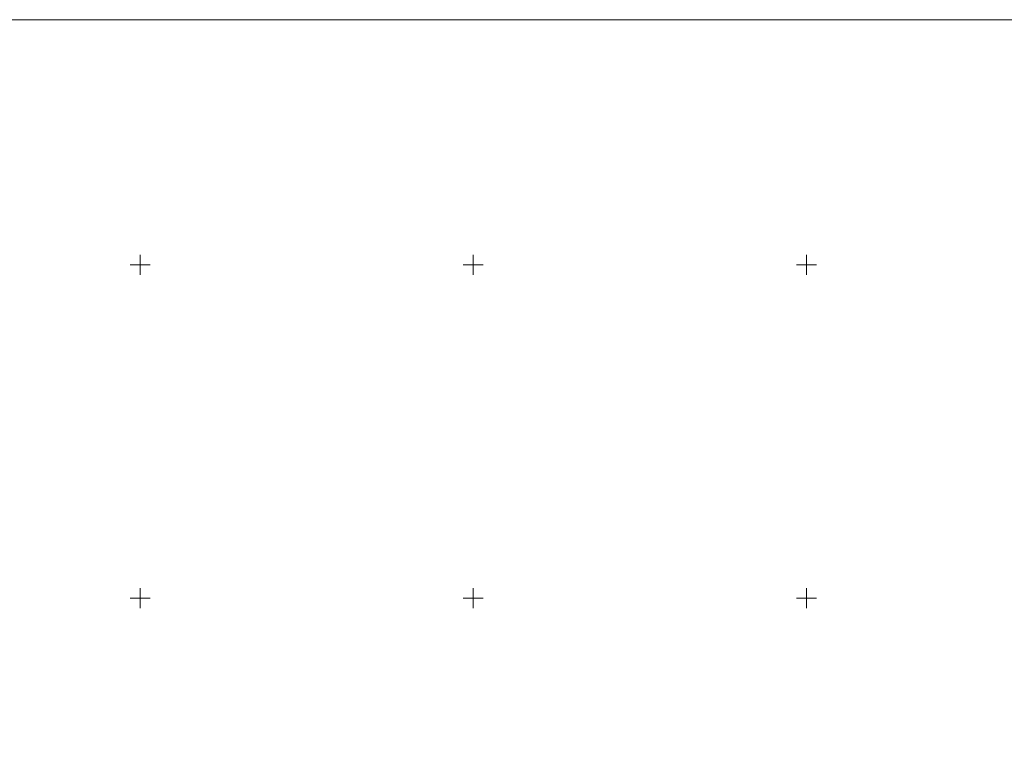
# Model space of a CAD drawing. Header units: millimetres. Extents: x 366033 to 446362, y 4247208 to 4265071.
# Tile 131 of 159: x 435220 to 435367, y 4258152 to 4258263. Entities that reach past the tile are written whole.
import ezdxf

# ---------------------------------------------------------------- set-up
doc = ezdxf.new("R2010")
doc.units = ezdxf.units.MM
doc.layers.add('GEODS_POINT_GRID#_B', color=7, linetype='Continuous', true_color=0x000000)

# ---------------------------------------------------------------- blocks, each defined once
blk = doc.blocks.new('CrossCoord_m1')
at = {"layer": 'GEODS_POINT_GRID#_B', "color": 3, "lineweight": 20, "true_color": 0x00ff00, "flags": 128}
for points in [[(0, 3), (0, -3)], [(-3, 0), (3, 0)]]:
    blk.add_lwpolyline(points, dxfattribs=at)

msp = doc.modelspace()

# ---------------------------------------------------------------- linework, layer by layer
at = {"color": 0, "lineweight": 0}
msp.add_lwpolyline([(435208.874, 4258263.252), (435802.874, 4258263.252), (435802.874, 4257843.252), (435208.874, 4257843.252)], close=True, dxfattribs=at)

# ---------------------------------------------------------------- block references
at = {"layer": 'GEODS_POINT_GRID#_B', "color": 3, "true_color": 0x00ff00, "xscale": 0.5, "yscale": 0.5, "zscale": 0.5}
for p in [(435237.701, 4258226.457), (435287.701, 4258226.457), (435337.701, 4258226.457), (435237.701, 4258176.457), (435287.701, 4258176.457), (435337.701, 4258176.457)]:
    msp.add_blockref('CrossCoord_m1', p, dxfattribs=at)

doc.saveas('drawing.dxf')
